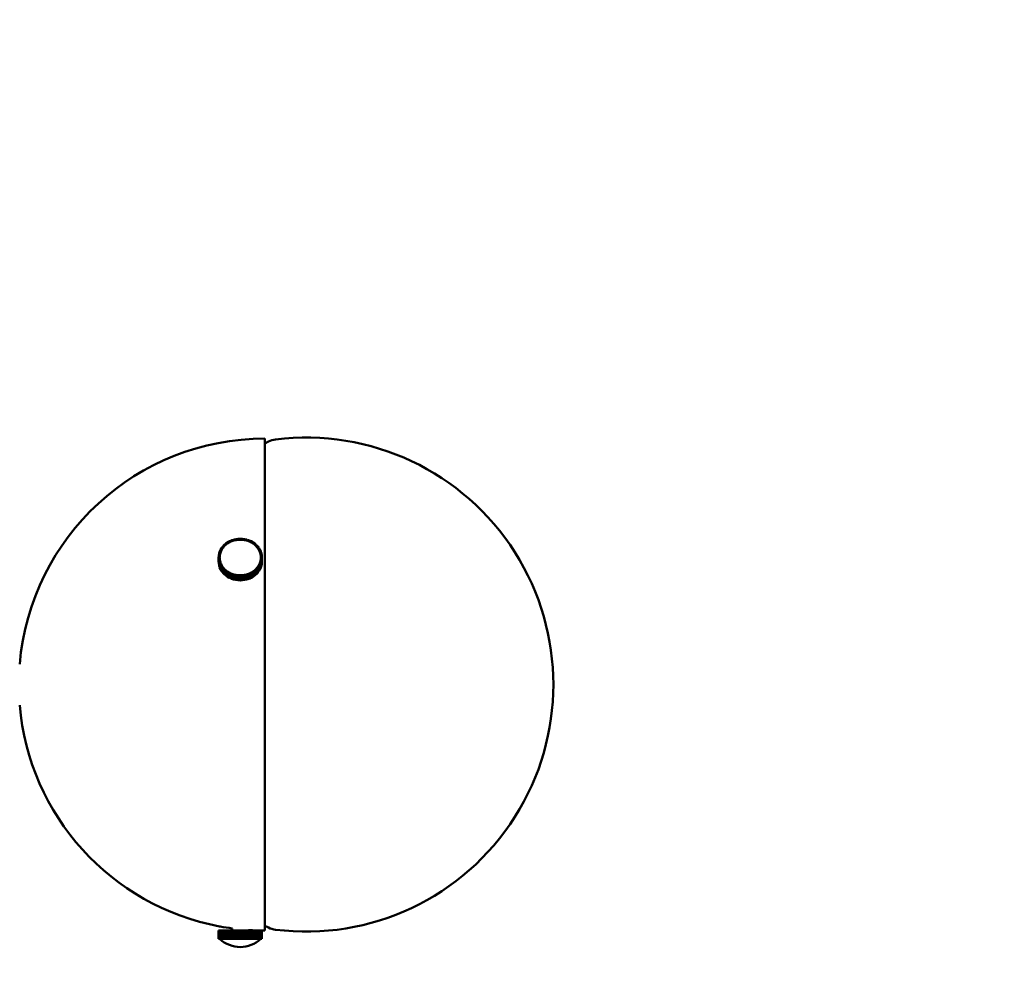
# Model space of a CAD drawing. Header units: millimetres. Extents: x 673 to 4813, y 821 to 3468.
# Tile 24 of 29: x 4207 to 4446, y 1257 to 1492. Entities that reach past the tile are written whole.
import ezdxf

# ---------------------------------------------------------------- set-up
doc = ezdxf.new("R2010")
doc.units = ezdxf.units.MM
doc.header["$LTSCALE"] = 18
doc.layers.add('Widoczne (ISO)', color=7, linetype='Continuous', lineweight=50)
doc.layers.add('Wymiar (ISO)', color=7, linetype='Continuous', lineweight=18)
doc.styles.add('Tekst notatki (ISO)', font='tahoma.ttf')
doc.dimstyles.new('Domyślne (ISO)', dxfattribs={"dimscale": 18, "dimtxt": 3, "dimasz": 3, "dimexe": 3.175, "dimexo": 0, "dimgap": 0.762, "dimtad": 1, "dimdec": 1, "dimlfac": 0.03937, "dimrnd": 1e-08, "dimzin": 0, "dimdsep": 46, "dimtxsty": 'Tekst notatki (ISO)', "dimblk": 'Filled-1', "dimcen": 0.09, "dimdle": 10, "dimse1": 1, "dimse2": 1, "dimclrd": 256, "dimclre": 256, "dimclrt": 256, "dimadec": 0, "dimazin": 0, "dimtfac": 0.666667, "dimtmove": 0, "dimatfit": 3, "dimfxl": 1, "dimtolj": 1, "dimlwd": 15, "dimlwe": 15, "dimarcsym": 0})

# ---------------------------------------------------------------- blocks, each defined once
blk = doc.blocks.new('Filled-1')
at = {"color": 0}
for p, q in [((0, 0), (-1, 0.25)), ((-1, 0.25), (-1, -0.25)), ((-1, 0), (0, 0)), ((-1, -0.25), (0, 0))]:
    blk.add_line(p, q, dxfattribs=at)
at = {"color": 0, "flags": 128}
blk.add_lwpolyline([(-1, -0.25), (0, 0), (-1, 0.25), (-1, -0.25)], dxfattribs=at)
at = {"color": 0}
blk.add_solid([(-1, -0.25), (0, 0), (-1, 0.25), (-1, -0.25)], dxfattribs=at)
blk = doc.blocks.new('*D8')
at = {"layer": 'Defpoints', "color": 0, "transparency": 16777216}
for p in [(4079.47, 2208.23), (4723.11, 2208.23), (4276.84, 1270)]:
    blk.add_point(p, dxfattribs=at)
at = {"layer": 'Wymiar (ISO)', "lineweight": 15, "transparency": 16777216}
blk.add_line((4723.11, 1324), (4723.11, 2154.23), dxfattribs=at)
at = {"layer": 'Wymiar (ISO)', "lineweight": 15, "transparency": 16777216, "xscale": 54, "yscale": 54, "zscale": 54}
for p, rotation in [((4723.11, 2208.23), 90), ((4723.11, 1270), 270)]:
    blk.add_blockref('Filled-1', p, dxfattribs=dict(at, rotation=rotation))
at = {"layer": 'Wymiar (ISO)', "lineweight": 18, "transparency": 16777216, "insert": (4561.8, 1607.85), "char_height": 54, "attachment_point": 1, "rotation": 90, "style": 'Tekst notatki (ISO)'}
blk.add_mtext('\\A1;36.9\\P938 mm', dxfattribs=at)
blk = doc.blocks.new('*D9')
at = {"layer": 'Defpoints', "color": 0, "transparency": 16777216}
for p in [(4079.47, 2358.23), (4723.11, 2358.23), (4276.84, 1270)]:
    blk.add_point(p, dxfattribs=at)
at = {"layer": 'Wymiar (ISO)', "lineweight": 15, "transparency": 16777216}
blk.add_line((4723.11, 1324), (4723.11, 2304.23), dxfattribs=at)
at = {"layer": 'Wymiar (ISO)', "lineweight": 15, "transparency": 16777216, "xscale": 54, "yscale": 54, "zscale": 54}
for p, rotation in [((4723.11, 2358.23), 90), ((4723.11, 1270), 270)]:
    blk.add_blockref('Filled-1', p, dxfattribs=dict(at, rotation=rotation))
at = {"layer": 'Wymiar (ISO)', "lineweight": 18, "transparency": 16777216, "insert": (4561.69, 2174.27), "char_height": 54, "attachment_point": 1, "rotation": 90, "style": 'Tekst notatki (ISO)'}
blk.add_mtext('\\A1;42.8\\P1088 mm', dxfattribs=at)
blk = doc.blocks.new('*D10')
at = {"layer": 'Defpoints', "color": 0, "transparency": 16777216}
for p in [(4079.47, 2656.23), (4723.11, 2656.23), (4276.84, 1270)]:
    blk.add_point(p, dxfattribs=at)
at = {"layer": 'Wymiar (ISO)', "lineweight": 15, "transparency": 16777216}
for p, q in [((4723.11, 2656.23), (4723.11, 3034.97)), ((4723.11, 1324), (4723.11, 2602.23))]:
    blk.add_line(p, q, dxfattribs=at)
at = {"layer": 'Wymiar (ISO)', "lineweight": 15, "transparency": 16777216, "xscale": 54, "yscale": 54, "zscale": 54}
for p, rotation in [((4723.11, 2656.23), 90), ((4723.11, 1270), 270)]:
    blk.add_blockref('Filled-1', p, dxfattribs=dict(at, rotation=rotation))
at = {"layer": 'Wymiar (ISO)', "lineweight": 18, "transparency": 16777216, "insert": (4561.91, 2723.95), "char_height": 54, "attachment_point": 1, "rotation": 90, "style": 'Tekst notatki (ISO)'}
blk.add_mtext('\\A1;54.6\\P1386 mm', dxfattribs=at)
blk = doc.blocks.new('*D11')
at = {"layer": 'Defpoints', "color": 0, "transparency": 16777216}
for p in [(4079.47, 3108.23), (4723.11, 3108.23), (4276.84, 1270)]:
    blk.add_point(p, dxfattribs=at)
at = {"layer": 'Wymiar (ISO)', "lineweight": 15, "transparency": 16777216}
blk.add_line((4723.11, 1324), (4723.11, 3054.23), dxfattribs=at)
at = {"layer": 'Wymiar (ISO)', "lineweight": 15, "transparency": 16777216, "xscale": 54, "yscale": 54, "zscale": 54}
for p, rotation in [((4723.11, 3108.23), 90), ((4723.11, 1270), 270)]:
    blk.add_blockref('Filled-1', p, dxfattribs=dict(at, rotation=rotation))
at = {"layer": 'Wymiar (ISO)', "lineweight": 18, "transparency": 16777216, "insert": (4561.8, 2958.01), "char_height": 54, "attachment_point": 1, "rotation": 90, "style": 'Tekst notatki (ISO)'}
blk.add_mtext('\\A1;72.4\\P1838 mm', dxfattribs=at)
blk = doc.blocks.new('*D14')
at = {"layer": 'Defpoints', "color": 0, "transparency": 16777216}
for p in [(2942.54, 1653.65), (4438.4, 1653.65), (2942.54, 910.98)]:
    blk.add_point(p, dxfattribs=at)
at = {"layer": 'Wymiar (ISO)', "lineweight": 15, "transparency": 16777216}
blk.add_line((4384.4, 910.98), (2996.54, 910.98), dxfattribs=at)
at = {"layer": 'Wymiar (ISO)', "lineweight": 15, "transparency": 16777216, "xscale": 54, "yscale": 54, "zscale": 54, "rotation": 180}
blk.add_blockref('Filled-1', (2942.54, 910.98), dxfattribs=at)
at = {"layer": 'Wymiar (ISO)', "lineweight": 15, "transparency": 16777216, "xscale": 54, "yscale": 54, "zscale": 54}
blk.add_blockref('Filled-1', (4438.4, 910.98), dxfattribs=at)
at = {"layer": 'Wymiar (ISO)', "lineweight": 18, "transparency": 16777216, "insert": (3541.82, 1072.14), "char_height": 54, "attachment_point": 1, "style": 'Tekst notatki (ISO)'}
blk.add_mtext('\\A1;58.9\\P1496 mm', dxfattribs=at)

msp = doc.modelspace()

# ---------------------------------------------------------------- linework, layer by layer
at = {"layer": 'Widoczne (ISO)'}
for p, q in [((4266.84, 1270.25), (4266.84, 1389.75)), ((4266.84, 1388.56), (4267.71, 1389.01)), ((4257.77, 1364.57), (4258.19, 1364.81)), ((4258.33, 1364.63), (4258.19, 1364.81)), ((4258.24, 1364.83), (4258.68, 1365.03)), ((4258.35, 1364.64), (4258.24, 1364.83)), ((4258.24, 1364.75), (4258.24, 1364.83)), ((4258.57, 1364.73), (4258.8, 1364.83)), ((4258.8, 1364.83), (4258.68, 1365.03)), ((4258.73, 1365.04), (4259.2, 1365.2)), ((4258.82, 1364.84), (4258.73, 1365.04)), ((4258.73, 1364.95), (4258.73, 1365.04)), ((4258.8, 1364.83), (4258.8, 1364.83)), ((4258.82, 1364.84), (4259.05, 1364.92)), ((4258.82, 1364.83), (4258.82, 1364.84)), ((4259.05, 1364.92), (4259.29, 1365)), ((4259.29, 1365), (4259.2, 1365.2)), ((4259.24, 1365.21), (4259.73, 1365.32)), ((4259.31, 1365), (4259.24, 1365.21)), ((4259.24, 1365.09), (4259.24, 1365.21)), ((4259.29, 1365), (4259.29, 1364.99)), ((4259.31, 1365), (4259.55, 1365.06)), ((4259.31, 1365), (4259.31, 1365)), ((4259.55, 1365.06), (4259.79, 1365.11)), ((4259.79, 1365.11), (4259.73, 1365.32)), ((4259.78, 1365.33), (4260.27, 1365.4)), ((4259.81, 1365.12), (4259.78, 1365.33)), ((4259.78, 1365.16), (4259.78, 1365.33)), ((4259.79, 1365.11), (4259.79, 1365.11)), ((4259.81, 1365.12), (4260.06, 1365.15)), ((4259.81, 1365.11), (4259.81, 1365.12)), ((4260.06, 1365.15), (4260.31, 1365.18)), ((4260.31, 1365.18), (4260.27, 1365.4)), ((4260.31, 1365.18), (4260.31, 1365.18)), ((4260.32, 1365.4), (4260.82, 1365.43)), ((4260.33, 1365.19), (4260.32, 1365.4)), ((4260.32, 1365.18), (4260.32, 1365.4)), ((4260.33, 1365.19), (4260.58, 1365.2)), ((4260.33, 1365.18), (4260.33, 1365.19)), ((4260.58, 1365.2), (4260.83, 1365.21)), ((4260.83, 1365.21), (4260.82, 1365.43)), ((4260.83, 1365.21), (4260.83, 1365.2)), ((4260.86, 1365.21), (4260.87, 1365.43)), ((4260.86, 1365.21), (4261.11, 1365.2)), ((4260.86, 1365.2), (4260.86, 1365.21)), ((4260.87, 1365.43), (4261.37, 1365.4)), ((4261.11, 1365.2), (4261.36, 1365.19)), ((4261.36, 1365.19), (4261.37, 1365.4)), ((4261.36, 1365.19), (4261.36, 1365.18)), ((4261.37, 1365.4), (4261.37, 1365.18)), ((4261.38, 1365.18), (4261.42, 1365.4)), ((4261.38, 1365.18), (4261.63, 1365.15)), ((4261.38, 1365.18), (4261.38, 1365.18)), ((4261.42, 1365.4), (4261.91, 1365.33)), ((4261.63, 1365.15), (4261.87, 1365.12)), ((4261.87, 1365.12), (4261.91, 1365.33)), ((4261.87, 1365.12), (4261.87, 1365.11)), ((4261.9, 1365.11), (4261.96, 1365.32)), ((4261.9, 1365.11), (4262.14, 1365.05)), ((4261.9, 1365.11), (4261.9, 1365.11)), ((4261.91, 1365.33), (4261.91, 1365.16)), ((4261.96, 1365.32), (4262.44, 1365.21)), ((4262.14, 1365.05), (4262.38, 1365)), ((4262.38, 1365), (4262.44, 1365.21)), ((4262.38, 1365), (4262.38, 1364.99)), ((4262.4, 1364.99), (4262.49, 1365.19)), ((4262.4, 1364.99), (4262.64, 1364.91)), ((4262.4, 1364.99), (4262.4, 1364.99)), ((4262.44, 1365.21), (4262.44, 1365.09)), ((4262.49, 1365.19), (4262.96, 1365.04)), ((4262.64, 1364.91), (4262.87, 1364.84)), ((4262.87, 1364.84), (4262.96, 1365.04)), ((4262.87, 1364.84), (4262.87, 1364.83)), ((4262.89, 1364.83), (4263, 1365.02)), ((4262.89, 1364.83), (4263.11, 1364.73)), ((4262.89, 1364.82), (4262.89, 1364.83)), ((4262.96, 1365.04), (4262.96, 1364.94)), ((4263, 1365.02), (4263.45, 1364.82)), ((4263.34, 1364.63), (4263.45, 1364.82)), ((4263.36, 1364.62), (4263.49, 1364.8)), ((4263.45, 1364.82), (4263.45, 1364.74)), ((4263.49, 1364.8), (4263.91, 1364.57)), ((4255.85, 1362.31), (4256.03, 1362.71)), ((4256.26, 1362.63), (4256.03, 1362.71)), ((4256.05, 1362.75), (4256.28, 1363.14)), ((4256.27, 1362.65), (4256.05, 1362.75)), ((4256.05, 1362.7), (4256.05, 1362.75)), ((4256.08, 1362.23), (4256.17, 1362.43)), ((4256.17, 1362.43), (4256.26, 1362.63)), ((4256.26, 1362.63), (4256.26, 1362.62)), ((4256.27, 1362.65), (4256.39, 1362.84)), ((4256.27, 1362.64), (4256.27, 1362.65)), ((4256.5, 1363.04), (4256.28, 1363.14)), ((4256.3, 1363.17), (4256.57, 1363.54)), ((4256.51, 1363.05), (4256.3, 1363.17)), ((4256.3, 1363.12), (4256.3, 1363.17)), ((4256.39, 1362.84), (4256.5, 1363.04)), ((4256.5, 1363.04), (4256.5, 1363.03)), ((4256.51, 1363.05), (4256.65, 1363.24)), ((4256.51, 1363.04), (4256.51, 1363.05)), ((4256.78, 1363.42), (4256.57, 1363.54)), ((4256.6, 1363.57), (4256.92, 1363.91)), ((4256.8, 1363.43), (4256.6, 1363.57)), ((4256.6, 1363.52), (4256.6, 1363.57)), ((4256.65, 1363.24), (4256.78, 1363.42)), ((4256.78, 1363.42), (4256.78, 1363.41)), ((4256.8, 1363.43), (4256.96, 1363.6)), ((4256.8, 1363.43), (4256.8, 1363.43)), ((4257.11, 1363.77), (4256.92, 1363.91)), ((4256.95, 1363.94), (4257.31, 1364.25)), ((4257.13, 1363.79), (4256.95, 1363.94)), ((4256.95, 1363.88), (4256.95, 1363.94)), ((4256.96, 1363.6), (4257.11, 1363.77)), ((4257.11, 1363.77), (4257.11, 1363.76)), ((4257.13, 1363.79), (4257.31, 1363.94)), ((4257.13, 1363.78), (4257.13, 1363.79)), ((4257.48, 1364.09), (4257.31, 1364.25)), ((4257.31, 1363.94), (4257.48, 1364.09)), ((4257.34, 1364.27), (4257.73, 1364.55)), ((4257.5, 1364.11), (4257.34, 1364.27)), ((4257.34, 1364.21), (4257.34, 1364.27)), ((4257.48, 1364.09), (4257.48, 1364.08)), ((4257.5, 1364.11), (4257.7, 1364.24)), ((4257.5, 1364.1), (4257.5, 1364.11)), ((4257.7, 1364.24), (4257.89, 1364.38)), ((4257.89, 1364.38), (4257.73, 1364.55)), ((4257.91, 1364.39), (4257.77, 1364.57)), ((4257.77, 1364.5), (4257.77, 1364.57)), ((4257.89, 1364.38), (4257.89, 1364.37)), ((4257.91, 1364.39), (4258.12, 1364.51)), ((4257.91, 1364.38), (4257.91, 1364.39)), ((4258.12, 1364.51), (4258.33, 1364.63)), ((4258.33, 1364.63), (4258.33, 1364.62)), ((4258.35, 1364.64), (4258.57, 1364.73)), ((4258.35, 1364.63), (4258.35, 1364.64)), ((4263.11, 1364.73), (4263.34, 1364.63)), ((4263.34, 1364.63), (4263.34, 1364.62)), ((4263.36, 1364.62), (4263.57, 1364.5)), ((4263.36, 1364.61), (4263.36, 1364.62)), ((4263.57, 1364.5), (4263.78, 1364.38)), ((4263.78, 1364.38), (4263.91, 1364.57)), ((4263.78, 1364.38), (4263.78, 1364.38)), ((4263.79, 1364.37), (4263.95, 1364.54)), ((4263.79, 1364.37), (4263.99, 1364.24)), ((4263.79, 1364.37), (4263.79, 1364.37)), ((4263.91, 1364.57), (4263.91, 1364.5)), ((4263.95, 1364.54), (4264.34, 1364.27)), ((4263.99, 1364.24), (4264.18, 1364.1)), ((4264.18, 1364.1), (4264.34, 1364.27)), ((4264.18, 1364.1), (4264.18, 1364.09)), ((4264.2, 1364.08), (4264.38, 1364.24)), ((4264.2, 1364.08), (4264.38, 1363.93)), ((4264.2, 1364.08), (4264.2, 1364.08)), ((4264.34, 1364.27), (4264.34, 1364.21)), ((4264.38, 1364.24), (4264.73, 1363.93)), ((4264.38, 1363.93), (4264.55, 1363.78)), ((4264.55, 1363.78), (4264.73, 1363.93)), ((4264.55, 1363.78), (4264.55, 1363.77)), ((4264.57, 1363.76), (4264.76, 1363.9)), ((4264.57, 1363.76), (4264.73, 1363.59)), ((4264.57, 1363.75), (4264.57, 1363.76)), ((4264.73, 1363.93), (4264.73, 1363.88)), ((4264.73, 1363.59), (4264.88, 1363.43)), ((4264.76, 1363.9), (4265.08, 1363.56)), ((4264.88, 1363.43), (4265.08, 1363.56)), ((4264.88, 1363.43), (4264.88, 1363.42)), ((4264.9, 1363.41), (4265.11, 1363.53)), ((4264.9, 1363.41), (4265.03, 1363.23)), ((4264.9, 1363.4), (4264.9, 1363.41)), ((4265.03, 1363.23), (4265.17, 1363.05)), ((4265.08, 1363.56), (4265.08, 1363.51)), ((4265.11, 1363.53), (4265.38, 1363.16)), ((4265.17, 1363.05), (4265.38, 1363.16)), ((4265.17, 1363.05), (4265.17, 1363.03)), ((4265.18, 1363.03), (4265.41, 1363.13)), ((4265.18, 1363.03), (4265.3, 1362.83)), ((4265.18, 1363.02), (4265.18, 1363.03)), ((4265.3, 1362.83), (4265.41, 1362.64)), ((4265.38, 1363.16), (4265.38, 1363.11)), ((4265.41, 1363.13), (4265.63, 1362.74)), ((4265.41, 1362.64), (4265.63, 1362.74)), ((4265.41, 1362.64), (4265.41, 1362.63)), ((4265.42, 1362.62), (4265.65, 1362.7)), ((4265.42, 1362.62), (4265.51, 1362.42)), ((4265.42, 1362.61), (4265.42, 1362.62)), ((4265.51, 1362.42), (4265.6, 1362.22)), ((4265.63, 1362.74), (4265.63, 1362.69)), ((4265.65, 1362.7), (4265.83, 1362.3)), ((4255.58, 1360.9), (4255.61, 1361.33)), ((4255.83, 1360.89), (4255.58, 1360.9)), ((4255.58, 1360.86), (4255.58, 1360.9)), ((4255.83, 1360.87), (4255.58, 1360.86)), ((4255.58, 1360.86), (4255.58, 1359.86)), ((4255.61, 1360.42), (4255.58, 1360.86)), ((4255.61, 1361.38), (4255.69, 1361.8)), ((4255.86, 1361.34), (4255.61, 1361.38)), ((4255.61, 1361.33), (4255.61, 1361.38)), ((4255.86, 1361.32), (4255.61, 1361.33)), ((4255.86, 1360.44), (4255.61, 1360.42)), ((4255.61, 1359.42), (4255.61, 1360.42)), ((4255.86, 1360.42), (4255.61, 1360.38)), ((4255.61, 1360.38), (4255.61, 1359.38)), ((4255.69, 1359.95), (4255.61, 1360.38)), ((4255.94, 1361.77), (4255.69, 1361.8)), ((4255.94, 1359.99), (4255.69, 1359.95)), ((4255.7, 1361.85), (4255.83, 1362.26)), ((4255.94, 1361.79), (4255.7, 1361.85)), ((4255.7, 1361.8), (4255.7, 1361.85)), ((4256.07, 1362.21), (4255.83, 1362.26)), ((4255.83, 1360.89), (4255.84, 1361.11)), ((4255.83, 1360.87), (4255.83, 1360.89)), ((4255.84, 1360.65), (4255.83, 1360.87)), ((4255.84, 1361.11), (4255.86, 1361.32)), ((4255.84, 1360.87), (4255.84, 1360.76)), ((4255.86, 1360.44), (4255.84, 1360.65)), ((4256.08, 1362.23), (4255.85, 1362.31)), ((4255.85, 1362.26), (4255.85, 1362.31)), ((4255.86, 1361.34), (4255.9, 1361.56)), ((4255.86, 1361.29), (4255.86, 1361.34)), ((4255.86, 1361.32), (4255.86, 1361.27)), ((4255.86, 1360.41), (4255.86, 1360.44)), ((4255.9, 1360.2), (4255.86, 1360.42)), ((4255.9, 1361.56), (4255.94, 1361.77)), ((4255.94, 1359.99), (4255.9, 1360.2)), ((4255.94, 1361.79), (4256.01, 1362)), ((4255.94, 1361.76), (4255.94, 1361.79)), ((4255.94, 1361.77), (4255.94, 1361.74)), ((4255.94, 1359.97), (4255.94, 1359.99)), ((4256.01, 1362), (4256.07, 1362.21)), ((4256.07, 1362.21), (4256.07, 1362.19)), ((4256.08, 1362.21), (4256.08, 1362.23)), ((4265.6, 1362.22), (4265.83, 1362.3)), ((4265.6, 1362.2), (4265.85, 1362.25)), ((4265.6, 1362.22), (4265.6, 1362.2)), ((4265.6, 1362.2), (4265.67, 1361.99)), ((4265.6, 1362.18), (4265.6, 1362.2)), ((4265.67, 1361.99), (4265.73, 1361.78)), ((4265.73, 1361.78), (4265.97, 1361.84)), ((4265.73, 1361.78), (4265.73, 1361.75)), ((4265.74, 1361.76), (4265.99, 1361.79)), ((4265.74, 1361.76), (4265.78, 1361.55)), ((4265.74, 1361.73), (4265.74, 1361.76)), ((4265.78, 1360.19), (4265.74, 1359.98)), ((4265.74, 1359.98), (4265.74, 1359.96)), ((4265.74, 1359.98), (4265.98, 1359.94)), ((4265.78, 1361.55), (4265.82, 1361.33)), ((4265.81, 1360.4), (4265.78, 1360.19)), ((4265.81, 1360.4), (4266.06, 1360.37)), ((4265.82, 1361.33), (4266.06, 1361.37)), ((4265.82, 1361.33), (4265.82, 1361.28)), ((4265.82, 1361.31), (4266.07, 1361.32)), ((4265.82, 1361.31), (4265.83, 1361.09)), ((4265.82, 1361.25), (4265.82, 1361.31)), ((4265.83, 1360.64), (4265.82, 1360.43)), ((4265.82, 1360.43), (4265.82, 1360.4)), ((4265.82, 1360.43), (4266.07, 1360.41)), ((4265.83, 1362.3), (4265.83, 1362.25)), ((4265.83, 1361.09), (4265.84, 1360.88)), ((4265.84, 1360.86), (4265.83, 1360.64)), ((4265.84, 1360.88), (4266.09, 1360.89)), ((4265.84, 1360.88), (4265.84, 1360.86)), ((4265.84, 1360.87), (4265.84, 1360.76)), ((4265.84, 1360.86), (4266.09, 1360.85)), ((4265.85, 1362.25), (4265.97, 1361.84)), ((4265.97, 1361.84), (4265.97, 1361.79)), ((4266.06, 1360.37), (4265.98, 1359.94)), ((4265.99, 1361.79), (4266.06, 1361.37)), ((4266.06, 1361.37), (4266.06, 1361.32)), ((4266.06, 1359.37), (4266.06, 1360.37)), ((4266.07, 1361.32), (4266.09, 1360.89)), ((4266.09, 1360.85), (4266.07, 1360.41)), ((4266.07, 1360.41), (4266.07, 1359.41)), ((4266.09, 1360.89), (4266.09, 1359.89)), ((4266.09, 1359.85), (4266.09, 1360.85)), ((4255.58, 1359.86), (4255.61, 1359.42)), ((4255.61, 1359.42), (4255.61, 1359.42)), ((4255.61, 1359.38), (4255.69, 1358.95)), ((4255.69, 1358.95), (4255.69, 1359.95)), ((4255.7, 1358.96), (4255.69, 1358.95)), ((4255.94, 1359.97), (4255.7, 1359.91)), ((4255.7, 1359.91), (4255.7, 1358.91)), ((4255.83, 1359.49), (4255.7, 1359.91)), ((4255.7, 1358.91), (4255.83, 1358.49)), ((4256.07, 1359.55), (4255.83, 1359.49)), ((4255.83, 1358.49), (4255.83, 1359.49)), ((4255.84, 1358.5), (4255.83, 1358.49)), ((4256.08, 1359.53), (4255.84, 1359.45)), ((4255.84, 1359.45), (4255.84, 1358.45)), ((4256.02, 1359.05), (4255.84, 1359.45)), ((4255.84, 1358.45), (4256.02, 1358.05)), ((4256.01, 1359.76), (4255.94, 1359.97)), ((4256.07, 1359.55), (4256.01, 1359.76)), ((4256.26, 1359.12), (4256.02, 1359.05)), ((4256.02, 1358.05), (4256.02, 1359.05)), ((4256.04, 1358.05), (4256.02, 1358.05)), ((4256.27, 1359.11), (4256.04, 1359.01)), ((4256.04, 1359.01), (4256.04, 1358.01)), ((4256.27, 1358.62), (4256.04, 1359.01)), ((4256.04, 1358.01), (4256.27, 1357.62)), ((4256.07, 1359.53), (4256.07, 1359.55)), ((4256.17, 1359.33), (4256.08, 1359.53)), ((4256.26, 1359.12), (4256.17, 1359.33)), ((4256.26, 1359.1), (4256.26, 1359.12)), ((4256.38, 1358.91), (4256.27, 1359.11)), ((4256.49, 1358.72), (4256.27, 1358.62)), ((4256.27, 1357.62), (4256.27, 1358.62)), ((4256.3, 1357.63), (4256.27, 1357.62)), ((4256.51, 1358.7), (4256.3, 1358.58)), ((4256.3, 1358.58), (4256.3, 1357.58)), ((4256.57, 1358.22), (4256.3, 1358.58)), ((4256.3, 1357.58), (4256.57, 1357.22)), ((4256.49, 1358.72), (4256.38, 1358.91)), ((4256.49, 1358.69), (4256.49, 1358.72)), ((4256.64, 1358.52), (4256.51, 1358.7)), ((4256.78, 1358.34), (4256.57, 1358.22)), ((4256.57, 1357.22), (4256.57, 1358.22)), ((4256.79, 1358.32), (4256.6, 1358.18)), ((4256.6, 1358.18), (4256.6, 1357.18)), ((4256.91, 1357.85), (4256.6, 1358.18)), ((4256.78, 1358.34), (4256.64, 1358.52)), ((4256.78, 1358.31), (4256.78, 1358.34)), ((4256.95, 1358.15), (4256.79, 1358.32)), ((4257.11, 1357.98), (4256.91, 1357.85)), ((4256.91, 1356.85), (4256.91, 1357.85)), ((4257.12, 1357.97), (4256.94, 1357.82)), ((4256.94, 1357.82), (4256.94, 1356.82)), ((4257.3, 1357.51), (4256.94, 1357.82)), ((4257.11, 1357.98), (4256.95, 1358.15)), ((4257.11, 1357.95), (4257.11, 1357.98)), ((4257.3, 1357.82), (4257.12, 1357.97)), ((4257.47, 1357.66), (4257.3, 1357.82)), ((4257.47, 1357.66), (4257.3, 1357.51)), ((4257.49, 1357.65), (4257.33, 1357.48)), ((4257.47, 1357.63), (4257.47, 1357.66)), ((4257.69, 1357.51), (4257.49, 1357.65)), ((4264.17, 1357.64), (4263.98, 1357.51)), ((4264.17, 1357.64), (4264.33, 1357.47)), ((4264.37, 1357.81), (4264.19, 1357.65)), ((4264.19, 1357.65), (4264.19, 1357.62)), ((4264.19, 1357.65), (4264.37, 1357.5)), ((4264.55, 1357.96), (4264.37, 1357.81)), ((4264.72, 1357.81), (4264.37, 1357.5)), ((4264.55, 1357.96), (4264.72, 1357.81)), ((4264.72, 1358.14), (4264.56, 1357.98)), ((4264.56, 1357.98), (4264.56, 1357.95)), ((4264.56, 1357.98), (4264.76, 1357.84)), ((4264.88, 1358.31), (4264.72, 1358.14)), ((4264.72, 1356.81), (4264.72, 1357.81)), ((4265.07, 1358.18), (4264.76, 1357.84)), ((4264.76, 1357.84), (4264.76, 1356.84)), ((4264.88, 1358.31), (4265.07, 1358.18)), ((4265.03, 1358.51), (4264.89, 1358.33)), ((4264.89, 1358.33), (4264.89, 1358.3)), ((4264.89, 1358.33), (4265.1, 1358.21)), ((4265.16, 1358.69), (4265.03, 1358.51)), ((4265.07, 1357.18), (4265.07, 1358.18)), ((4265.37, 1358.57), (4265.1, 1358.21)), ((4265.1, 1358.21), (4265.1, 1357.21)), ((4265.16, 1358.69), (4265.37, 1358.57)), ((4265.29, 1358.9), (4265.18, 1358.71)), ((4265.18, 1358.71), (4265.18, 1358.69)), ((4265.18, 1358.71), (4265.4, 1358.61)), ((4265.4, 1359.1), (4265.29, 1358.9)), ((4265.37, 1357.57), (4265.37, 1358.57)), ((4265.37, 1357.62), (4265.4, 1357.61)), ((4265.4, 1359.1), (4265.63, 1359)), ((4265.63, 1359), (4265.4, 1358.61)), ((4265.4, 1358.61), (4265.4, 1357.61)), ((4265.4, 1357.61), (4265.63, 1358)), ((4265.5, 1359.32), (4265.41, 1359.11)), ((4265.41, 1359.11), (4265.41, 1359.09)), ((4265.41, 1359.11), (4265.65, 1359.04)), ((4265.59, 1359.52), (4265.5, 1359.32)), ((4265.59, 1359.52), (4265.83, 1359.44)), ((4265.67, 1359.75), (4265.6, 1359.54)), ((4265.6, 1359.54), (4265.6, 1359.52)), ((4265.6, 1359.54), (4265.84, 1359.48)), ((4265.63, 1358), (4265.63, 1359)), ((4265.63, 1358.04), (4265.65, 1358.04)), ((4265.83, 1359.44), (4265.65, 1359.04)), ((4265.65, 1359.04), (4265.65, 1358.04)), ((4265.65, 1358.04), (4265.83, 1358.44)), ((4265.73, 1359.96), (4265.67, 1359.75)), ((4265.73, 1359.96), (4265.97, 1359.9)), ((4265.83, 1358.44), (4265.83, 1359.44)), ((4265.83, 1358.49), (4265.84, 1358.48)), ((4265.97, 1359.9), (4265.84, 1359.48)), ((4265.84, 1359.48), (4265.84, 1358.48)), ((4265.84, 1358.48), (4265.97, 1358.9)), ((4265.97, 1358.9), (4265.97, 1359.9)), ((4265.97, 1358.94), (4265.98, 1358.94)), ((4265.98, 1359.94), (4265.98, 1358.94)), ((4265.98, 1358.94), (4266.06, 1359.37)), ((4266.06, 1359.41), (4266.07, 1359.41)), ((4266.07, 1359.41), (4266.09, 1359.85)), ((4266.09, 1359.89), (4266.09, 1359.89)), ((4256.6, 1357.24), (4256.57, 1357.22)), ((4256.6, 1357.18), (4256.91, 1356.85)), ((4256.94, 1356.87), (4256.91, 1356.85)), ((4256.94, 1356.82), (4257.3, 1356.51)), ((4257.3, 1356.51), (4257.3, 1357.51)), ((4257.33, 1356.54), (4257.3, 1356.51)), ((4257.33, 1357.48), (4257.33, 1356.48)), ((4257.72, 1357.21), (4257.33, 1357.48)), ((4257.33, 1356.48), (4257.72, 1356.21)), ((4257.88, 1357.38), (4257.69, 1357.51)), ((4257.88, 1357.38), (4257.72, 1357.21)), ((4257.72, 1356.21), (4257.72, 1357.21)), ((4257.76, 1356.25), (4257.72, 1356.21)), ((4257.9, 1357.36), (4257.76, 1357.18)), ((4257.76, 1357.18), (4257.76, 1356.18)), ((4258.18, 1356.95), (4257.76, 1357.18)), ((4257.76, 1356.18), (4258.18, 1355.95)), ((4257.88, 1357.34), (4257.88, 1357.38)), ((4258.11, 1357.24), (4257.9, 1357.36)), ((4258.32, 1357.13), (4258.11, 1357.24)), ((4258.32, 1357.13), (4258.18, 1356.95)), ((4258.18, 1355.95), (4258.18, 1356.95)), ((4258.23, 1356), (4258.18, 1355.95)), ((4258.34, 1357.12), (4258.23, 1356.92)), ((4258.23, 1356.92), (4258.23, 1355.92)), ((4258.67, 1356.73), (4258.23, 1356.92)), ((4258.23, 1355.92), (4258.67, 1355.73)), ((4258.32, 1357.08), (4258.32, 1357.13)), ((4258.56, 1357.02), (4258.34, 1357.12)), ((4258.79, 1356.92), (4258.56, 1357.02)), ((4258.79, 1356.92), (4258.67, 1356.73)), ((4258.67, 1355.73), (4258.67, 1356.73)), ((4258.72, 1355.8), (4258.67, 1355.73)), ((4258.81, 1356.91), (4258.72, 1356.71)), ((4258.72, 1356.71), (4258.72, 1355.71)), ((4259.18, 1356.55), (4258.72, 1356.71)), ((4258.72, 1355.71), (4259.18, 1355.55)), ((4258.79, 1356.86), (4258.79, 1356.92)), ((4259.04, 1356.83), (4258.81, 1356.91)), ((4259.27, 1356.75), (4259.04, 1356.83)), ((4259.27, 1356.75), (4259.18, 1356.55)), ((4259.18, 1355.55), (4259.18, 1356.55)), ((4259.23, 1355.66), (4259.18, 1355.55)), ((4259.3, 1356.75), (4259.23, 1356.54)), ((4259.23, 1356.54), (4259.23, 1355.54)), ((4259.71, 1356.43), (4259.23, 1356.54)), ((4259.23, 1355.54), (4259.71, 1355.43)), ((4259.27, 1356.67), (4259.27, 1356.75)), ((4259.54, 1356.69), (4259.3, 1356.75)), ((4259.78, 1356.64), (4259.54, 1356.69)), ((4259.78, 1356.64), (4259.71, 1356.43)), ((4259.71, 1355.43), (4259.71, 1356.43)), ((4259.76, 1355.58), (4259.71, 1355.43)), ((4259.8, 1356.63), (4259.76, 1356.42)), ((4259.76, 1356.42), (4259.76, 1355.42)), ((4260.26, 1356.35), (4259.76, 1356.42)), ((4259.76, 1355.42), (4260.26, 1355.35)), ((4259.78, 1356.5), (4259.78, 1356.64)), ((4260.05, 1356.6), (4259.8, 1356.63)), ((4260.3, 1356.56), (4260.05, 1356.6)), ((4260.3, 1356.56), (4260.26, 1356.35)), ((4260.26, 1355.35), (4260.26, 1356.35)), ((4260.3, 1355.56), (4260.26, 1355.35)), ((4260.3, 1355.56), (4260.3, 1356.56)), ((4260.32, 1356.56), (4260.31, 1356.34)), ((4260.31, 1356.34), (4260.31, 1355.34)), ((4260.81, 1356.32), (4260.31, 1356.34)), ((4260.31, 1355.34), (4260.81, 1355.32)), ((4260.57, 1356.55), (4260.32, 1356.56)), ((4260.82, 1356.54), (4260.57, 1356.55)), ((4260.82, 1356.54), (4260.81, 1356.32)), ((4260.81, 1355.32), (4260.81, 1356.32)), ((4260.82, 1355.54), (4260.81, 1355.32)), ((4260.82, 1355.54), (4260.82, 1356.54)), ((4261.09, 1356.55), (4260.84, 1356.54)), ((4260.84, 1356.54), (4260.84, 1355.54)), ((4260.84, 1356.54), (4260.86, 1356.32)), ((4260.84, 1355.54), (4260.86, 1355.32)), ((4261.36, 1356.34), (4260.86, 1356.32)), ((4260.86, 1356.32), (4260.86, 1355.32)), ((4260.86, 1355.32), (4261.36, 1355.34)), ((4261.34, 1356.56), (4261.09, 1356.55)), ((4261.34, 1356.56), (4261.36, 1356.34)), ((4261.36, 1355.34), (4261.36, 1356.34)), ((4261.61, 1356.6), (4261.37, 1356.56)), ((4261.37, 1356.56), (4261.37, 1355.56)), ((4261.37, 1356.56), (4261.41, 1356.35)), ((4261.37, 1355.56), (4261.41, 1355.35)), ((4261.9, 1356.42), (4261.41, 1356.35)), ((4261.41, 1356.35), (4261.41, 1355.35)), ((4261.41, 1355.35), (4261.9, 1355.42)), ((4261.86, 1356.63), (4261.61, 1356.6)), ((4261.86, 1356.63), (4261.9, 1356.42)), ((4262.13, 1356.69), (4261.88, 1356.63)), ((4261.88, 1356.63), (4261.88, 1356.5)), ((4261.88, 1356.63), (4261.95, 1356.42)), ((4261.9, 1355.42), (4261.9, 1356.42)), ((4261.9, 1355.58), (4261.95, 1355.42)), ((4262.43, 1356.54), (4261.95, 1356.42)), ((4261.95, 1356.42), (4261.95, 1355.42)), ((4261.95, 1355.42), (4262.43, 1355.54)), ((4262.37, 1356.75), (4262.13, 1356.69)), ((4262.37, 1356.75), (4262.43, 1356.54)), ((4262.62, 1356.83), (4262.39, 1356.75)), ((4262.39, 1356.75), (4262.39, 1356.67)), ((4262.39, 1356.75), (4262.48, 1356.55)), ((4262.43, 1355.54), (4262.43, 1356.54)), ((4262.43, 1355.66), (4262.48, 1355.55)), ((4262.95, 1356.7), (4262.48, 1356.55)), ((4262.48, 1356.55), (4262.48, 1355.55)), ((4262.48, 1355.55), (4262.95, 1355.7)), ((4262.86, 1356.91), (4262.62, 1356.83)), ((4262.86, 1356.91), (4262.95, 1356.7)), ((4263.1, 1357.01), (4262.88, 1356.91)), ((4262.88, 1356.91), (4262.88, 1356.86)), ((4262.88, 1356.91), (4262.99, 1356.72)), ((4262.95, 1355.7), (4262.95, 1356.7)), ((4262.95, 1355.8), (4262.99, 1355.72)), ((4263.44, 1356.92), (4262.99, 1356.72)), ((4262.99, 1356.72), (4262.99, 1355.72)), ((4262.99, 1355.72), (4263.44, 1355.92)), ((4263.33, 1357.11), (4263.1, 1357.01)), ((4263.33, 1357.11), (4263.44, 1356.92)), ((4263.56, 1357.24), (4263.35, 1357.12)), ((4263.35, 1357.12), (4263.35, 1357.08)), ((4263.35, 1357.12), (4263.48, 1356.94)), ((4263.44, 1355.92), (4263.44, 1356.92)), ((4263.44, 1356), (4263.48, 1355.94)), ((4263.9, 1357.18), (4263.48, 1356.94)), ((4263.48, 1356.94), (4263.48, 1355.94)), ((4263.48, 1355.94), (4263.9, 1356.18)), ((4263.77, 1357.36), (4263.56, 1357.24)), ((4263.77, 1357.36), (4263.9, 1357.18)), ((4263.98, 1357.51), (4263.79, 1357.37)), ((4263.79, 1357.37), (4263.79, 1357.33)), ((4263.79, 1357.37), (4263.94, 1357.2)), ((4263.9, 1356.18), (4263.9, 1357.18)), ((4263.9, 1356.24), (4263.94, 1356.2)), ((4264.33, 1357.47), (4263.94, 1357.2)), ((4263.94, 1357.2), (4263.94, 1356.2)), ((4263.94, 1356.2), (4264.33, 1356.47)), ((4264.33, 1356.47), (4264.33, 1357.47)), ((4264.33, 1356.53), (4264.37, 1356.5)), ((4264.37, 1357.5), (4264.37, 1356.5)), ((4264.37, 1356.5), (4264.72, 1356.81)), ((4264.72, 1356.86), (4264.76, 1356.84)), ((4264.76, 1356.84), (4265.07, 1357.18)), ((4265.07, 1357.23), (4265.1, 1357.21)), ((4265.1, 1357.21), (4265.37, 1357.57)), ((4255.58, 1270.25), (4255.58, 1268.25)), ((4255.59, 1270.25), (4255.58, 1270.25)), ((4255.6, 1270.25), (4255.59, 1270.25)), ((4255.59, 1268.25), (4255.59, 1270.25)), ((4255.6, 1270.25), (4255.6, 1268.25)), ((4255.66, 1270.25), (4255.6, 1270.25)), ((4255.67, 1270.25), (4255.66, 1270.25)), ((4255.66, 1268.25), (4255.66, 1270.25)), ((4255.67, 1270.25), (4255.67, 1268.25)), ((4255.78, 1270.25), (4255.67, 1270.25)), ((4255.8, 1270.25), (4255.78, 1270.25)), ((4255.78, 1268.25), (4255.78, 1270.25)), ((4255.8, 1270.25), (4255.8, 1268.25)), ((4255.96, 1270.25), (4255.8, 1270.25)), ((4255.84, 1271.27), (4255.84, 1271.25)), ((4255.84, 1271.25), (4256.05, 1271.25)), ((4255.98, 1270.25), (4255.96, 1270.25)), ((4255.96, 1268.25), (4255.96, 1270.25)), ((4255.98, 1270.25), (4255.98, 1268.25)), ((4256.2, 1270.25), (4255.98, 1270.25)), ((4256.22, 1270.25), (4256.2, 1270.25)), ((4256.2, 1268.25), (4256.2, 1270.25)), ((4256.22, 1270.25), (4256.22, 1268.25)), ((4256.48, 1270.25), (4256.22, 1270.25)), ((4256.51, 1270.25), (4256.48, 1270.25)), ((4256.48, 1268.25), (4256.48, 1270.25)), ((4256.51, 1270.25), (4256.51, 1268.25)), ((4256.81, 1270.25), (4256.51, 1270.25)), ((4256.84, 1270.25), (4256.81, 1270.25)), ((4256.81, 1268.25), (4256.81, 1270.25)), ((4256.84, 1270.25), (4256.84, 1268.25)), ((4257.18, 1270.25), (4256.84, 1270.25)), ((4257.22, 1270.25), (4257.18, 1270.25)), ((4257.18, 1268.25), (4257.18, 1270.25)), ((4257.22, 1270.25), (4257.22, 1268.25)), ((4257.6, 1270.25), (4257.22, 1270.25)), ((4257.64, 1270.25), (4257.6, 1270.25)), ((4257.6, 1268.25), (4257.6, 1270.25)), ((4257.64, 1270.25), (4257.64, 1268.25)), ((4258.05, 1270.25), (4257.64, 1270.25)), ((4258.09, 1270.25), (4258.05, 1270.25)), ((4258.05, 1268.25), (4258.05, 1270.25)), ((4258.09, 1270.25), (4258.09, 1268.25)), ((4258.53, 1270.25), (4258.09, 1270.25)), ((4258.58, 1270.25), (4258.53, 1270.25)), ((4258.53, 1268.25), (4258.53, 1270.25)), ((4258.58, 1270.25), (4258.58, 1268.25)), ((4259.04, 1270.25), (4258.58, 1270.25)), ((4258.84, 1270.25), (4258.84, 1270.79)), ((4259.08, 1270.25), (4259.04, 1270.25)), ((4259.04, 1268.25), (4259.04, 1270.25)), ((4259.08, 1270.25), (4259.08, 1268.25)), ((4259.56, 1270.25), (4259.08, 1270.25)), ((4259.61, 1270.25), (4259.56, 1270.25)), ((4259.56, 1268.25), (4259.56, 1270.25)), ((4259.61, 1270.25), (4259.61, 1268.25)), ((4260.1, 1270.25), (4259.61, 1270.25)), ((4260.15, 1270.25), (4260.1, 1270.25)), ((4260.1, 1268.25), (4260.1, 1270.25)), ((4260.15, 1270.25), (4260.15, 1268.25)), ((4260.65, 1270.25), (4260.15, 1270.25)), ((4260.15, 1268.25), (4260.15, 1270.25)), ((4260.15, 1270.25), (4260.15, 1270.25)), ((4260.67, 1270.25), (4260.65, 1270.25)), ((4260.65, 1268.25), (4260.65, 1270.25)), ((4260.67, 1268.25), (4260.67, 1270.25)), ((4260.7, 1270.25), (4260.67, 1270.25)), ((4260.7, 1270.25), (4260.7, 1268.25)), ((4260.7, 1270.25), (4260.7, 1268.25)), ((4260.7, 1270.25), (4260.7, 1270.25)), ((4261.2, 1270.25), (4260.7, 1270.25)), ((4261.2, 1268.25), (4261.2, 1270.25)), ((4261.22, 1270.25), (4261.2, 1270.25)), ((4261.22, 1270.25), (4261.22, 1268.25)), ((4261.22, 1270.25), (4261.25, 1270.25)), ((4261.25, 1270.25), (4261.25, 1268.25)), ((4261.75, 1270.25), (4261.25, 1270.25)), ((4261.75, 1270.25), (4261.8, 1270.25)), ((4261.75, 1268.25), (4261.75, 1270.25)), ((4261.8, 1270.25), (4261.8, 1268.25)), ((4262.28, 1270.25), (4261.8, 1270.25)), ((4262.28, 1270.25), (4262.33, 1270.25)), ((4262.28, 1268.25), (4262.28, 1270.25)), ((4262.33, 1270.25), (4262.33, 1268.25)), ((4262.8, 1270.25), (4262.33, 1270.25)), ((4262.8, 1270.25), (4262.85, 1270.25)), ((4262.8, 1268.25), (4262.8, 1270.25)), ((4262.84, 1270.25), (4262.84, 1270.38)), ((4262.85, 1270.25), (4262.85, 1268.25)), ((4263.3, 1270.25), (4262.85, 1270.25)), ((4263.3, 1270.25), (4263.35, 1270.25)), ((4263.3, 1268.25), (4263.3, 1270.25)), ((4263.35, 1270.25), (4263.35, 1268.25)), ((4263.77, 1270.25), (4263.35, 1270.25)), ((4263.77, 1270.25), (4263.82, 1270.25)), ((4263.77, 1268.25), (4263.77, 1270.25)), ((4263.82, 1270.25), (4263.82, 1268.25)), ((4264.21, 1270.25), (4263.82, 1270.25)), ((4264.21, 1268.25), (4264.21, 1270.25)), ((4264.21, 1270.25), (4264.25, 1270.25)), ((4264.25, 1270.25), (4264.25, 1268.25)), ((4264.62, 1270.25), (4264.25, 1270.25)), ((4264.62, 1270.25), (4264.65, 1270.25)), ((4264.62, 1268.25), (4264.62, 1270.25)), ((4264.65, 1270.25), (4264.65, 1268.25)), ((4264.98, 1270.25), (4264.65, 1270.25)), ((4264.98, 1270.25), (4265.01, 1270.25)), ((4264.98, 1268.25), (4264.98, 1270.25)), ((4265.01, 1270.25), (4265.01, 1268.25)), ((4265.29, 1270.25), (4265.01, 1270.25)), ((4265.29, 1270.25), (4265.32, 1270.25)), ((4265.29, 1268.25), (4265.29, 1270.25)), ((4265.32, 1270.25), (4265.32, 1268.25)), ((4265.56, 1270.25), (4265.32, 1270.25)), ((4265.56, 1270.25), (4265.58, 1270.25)), ((4265.56, 1268.25), (4265.56, 1270.25)), ((4265.58, 1270.25), (4265.58, 1268.25)), ((4265.78, 1270.25), (4265.58, 1270.25)), ((4265.78, 1270.25), (4265.79, 1270.25)), ((4265.78, 1268.25), (4265.78, 1270.25)), ((4265.79, 1270.25), (4265.79, 1268.25)), ((4265.94, 1270.25), (4265.79, 1270.25)), ((4265.94, 1270.25), (4265.95, 1270.25)), ((4265.94, 1268.25), (4265.94, 1270.25)), ((4265.95, 1270.25), (4265.95, 1268.25)), ((4266.04, 1270.25), (4265.95, 1270.25)), ((4266.04, 1270.25), (4266.05, 1270.25)), ((4266.04, 1268.25), (4266.04, 1270.25)), ((4266.05, 1270.25), (4266.05, 1268.25)), ((4266.09, 1270.25), (4266.05, 1270.25)), ((4266.09, 1270.25), (4266.09, 1268.25)), ((4266.09, 1270.25), (4266.09, 1270.25)), ((4266.09, 1268.25), (4266.09, 1270.25)), ((4266.84, 1271.44), (4267.71, 1270.99)), ((4255.58, 1268.25), (4255.59, 1268.25)), ((4255.6, 1268.25), (4255.59, 1268.25)), ((4255.6, 1268.25), (4255.66, 1268.25)), ((4255.67, 1268.25), (4255.66, 1268.25)), ((4255.67, 1268.25), (4255.78, 1268.25)), ((4255.8, 1268.25), (4255.78, 1268.25)), ((4255.8, 1268.25), (4255.96, 1268.25)), ((4255.98, 1268.25), (4255.96, 1268.25)), ((4255.98, 1268.25), (4256.2, 1268.25)), ((4256.22, 1268.25), (4256.2, 1268.25)), ((4256.22, 1268.25), (4256.48, 1268.25)), ((4256.51, 1268.25), (4256.48, 1268.25)), ((4256.51, 1268.25), (4256.81, 1268.25)), ((4256.84, 1268.25), (4256.81, 1268.25)), ((4256.84, 1268.25), (4257.18, 1268.25)), ((4257.22, 1268.25), (4257.18, 1268.25)), ((4257.22, 1268.25), (4257.6, 1268.25)), ((4257.64, 1268.25), (4257.6, 1268.25)), ((4257.64, 1268.25), (4258.05, 1268.25)), ((4258.09, 1268.25), (4258.05, 1268.25)), ((4258.09, 1268.25), (4258.53, 1268.25)), ((4258.58, 1268.25), (4258.53, 1268.25)), ((4258.58, 1268.25), (4259.04, 1268.25)), ((4259.08, 1268.25), (4259.04, 1268.25)), ((4259.08, 1268.25), (4259.56, 1268.25)), ((4259.61, 1268.25), (4259.56, 1268.25)), ((4259.61, 1268.25), (4260.1, 1268.25)), ((4260.15, 1268.25), (4260.1, 1268.25)), ((4260.15, 1268.25), (4260.65, 1268.25)), ((4260.15, 1268.25), (4260.15, 1268.25)), ((4260.67, 1268.25), (4260.65, 1268.25)), ((4260.7, 1268.25), (4260.67, 1268.25)), ((4260.7, 1268.25), (4260.7, 1268.25)), ((4260.7, 1268.25), (4261.2, 1268.25)), ((4261.22, 1268.25), (4261.2, 1268.25)), ((4261.22, 1268.25), (4261.25, 1268.25)), ((4261.25, 1268.25), (4261.75, 1268.25)), ((4261.75, 1268.25), (4261.8, 1268.25)), ((4261.8, 1268.25), (4262.28, 1268.25)), ((4262.28, 1268.25), (4262.33, 1268.25)), ((4262.33, 1268.25), (4262.8, 1268.25)), ((4262.8, 1268.25), (4262.85, 1268.25)), ((4262.85, 1268.25), (4263.3, 1268.25)), ((4263.3, 1268.25), (4263.35, 1268.25)), ((4263.35, 1268.25), (4263.77, 1268.25)), ((4263.77, 1268.25), (4263.82, 1268.25)), ((4263.82, 1268.25), (4264.21, 1268.25)), ((4264.21, 1268.25), (4264.25, 1268.25)), ((4264.25, 1268.25), (4264.62, 1268.25)), ((4264.62, 1268.25), (4264.65, 1268.25)), ((4264.65, 1268.25), (4264.98, 1268.25)), ((4264.98, 1268.25), (4265.01, 1268.25)), ((4265.01, 1268.25), (4265.29, 1268.25)), ((4265.29, 1268.25), (4265.32, 1268.25)), ((4265.32, 1268.25), (4265.56, 1268.25)), ((4265.56, 1268.25), (4265.58, 1268.25)), ((4265.58, 1268.25), (4265.78, 1268.25)), ((4265.78, 1268.25), (4265.79, 1268.25)), ((4265.79, 1268.25), (4265.94, 1268.25)), ((4265.94, 1268.25), (4265.95, 1268.25)), ((4265.95, 1268.25), (4266.04, 1268.25)), ((4266.04, 1268.25), (4266.05, 1268.25)), ((4266.05, 1268.25), (4266.09, 1268.25)), ((4266.09, 1268.25), (4266.09, 1268.25))]:
    msp.add_line(p, q, dxfattribs=at)
for centre, radius, start, end in [((4266.84, 1330), 59.75, 90, 175.1998), ((4270.02, 1384.57), 5, 97.1241, 117.4943), ((4276.84, 1330), 60, 262.8759, 97.1241), ((4266.84, 1330), 59.75, 184.8002, 259.3913), ((4266.84, 1330), 59.75, 259.5027, 262.3055), ((4266.84, 1330), 59.75, 266.1614, 270), ((4270.02, 1275.42), 5, 242.5057, 262.8759), ((4260.84, 1273.5), 7.25, 226.3972, 313.6028)]:
    msp.add_arc(centre, radius, start, end, dxfattribs=at)
for centre, major_axis, start_param, end_param in [((4260.84, 1360.87), (5, 0), 1.936115, 2.040835), ((4260.84, 1360.87), (5, 0), 1.831395, 1.936115), ((4260.84, 1360.87), (5, 0), 1.726675, 1.831395), ((4260.84, 1360.87), (5, 0), 1.621956, 1.726675), ((4260.84, 1360.87), (5, 0), 1.517236, 1.621956), ((4260.84, 1360.87), (5, 0), 1.412516, 1.517236), ((4260.84, 1360.87), (5, 0), 1.307796, 1.412516), ((4260.84, 1360.87), (5, 0), 1.203077, 1.307796), ((4260.84, 1360.87), (5, 0), 1.098357, 1.203077), ((4260.84, 1360.87), (-5, 0), 5.915466, 6.020185), ((4260.84, 1360.87), (-5, 0), 5.810746, 5.915466), ((4260.84, 1360.87), (5, 0), 2.564433, 2.669153), ((4260.84, 1360.87), (5, 0), 2.459714, 2.564433), ((4260.84, 1360.87), (5, 0), 2.354994, 2.459714), ((4260.84, 1360.87), (5, 0), 2.250274, 2.354994), ((4260.84, 1360.87), (5, 0), 2.145554, 2.250274), ((4260.84, 1360.87), (5, 0), 2.040835, 2.145554), ((4260.84, 1360.87), (5, 0), 0.993637, 1.098357), ((4260.84, 1360.87), (5, 0), 0.888917, 0.993637), ((4260.84, 1360.87), (5, 0), 0.784198, 0.888917), ((4260.84, 1360.87), (5, 0), 0.679478, 0.784198), ((4260.84, 1360.87), (5, 0), 0.574758, 0.679478), ((4260.84, 1360.87), (5, 0), 0.470038, 0.574758), ((4260.84, 1360.87), (5, 0), 0.365318, 0.470038), ((4260.84, 1360.87), (5, 0), 0.260599, 0.365318), ((4260.84, 1360.87), (-5, 0), 6.124905, 6.229625), ((4260.84, 1360.87), (-5, 0), 6.229625, 6.334345), ((4260.84, 1360.87), (-5, 0), 0.051159, 0.155879), ((4260.84, 1360.87), (-5, 0), 6.020185, 6.124905), ((4260.84, 1360.87), (-5, 0), 0.155879, 0.260599), ((4260.84, 1360.87), (5, 0), 0.155879, 0.260599), ((4260.84, 1360.87), (5, 0), 6.020185, 6.124905), ((4260.84, 1360.87), (5, 0), 0.051159, 0.155879), ((4260.84, 1360.87), (5, 0), 6.124905, 6.229625), ((4260.84, 1360.87), (5, 0), 6.229625, 6.334345), ((4260.84, 1360.87), (-5, 0), 0.260599, 0.365318), ((4260.84, 1360.87), (-5, 0), 0.365318, 0.470038), ((4260.84, 1360.87), (-5, 0), 0.470038, 0.574758), ((4260.84, 1360.87), (-5, 0), 0.574758, 0.679478), ((4260.84, 1360.87), (-5, 0), 0.679478, 0.784198), ((4260.84, 1360.87), (-5, 0), 0.784198, 0.888917), ((4260.84, 1360.87), (-5, 0), 2.250274, 2.354994), ((4260.84, 1360.87), (-5, 0), 2.354994, 2.459714), ((4260.84, 1360.87), (-5, 0), 2.459714, 2.564433), ((4260.84, 1360.87), (-5, 0), 2.564433, 2.669153), ((4260.84, 1360.87), (5, 0), 5.810746, 5.915466), ((4260.84, 1360.87), (5, 0), 5.915466, 6.020185), ((4260.84, 1360.87), (-5, 0), 0.888917, 0.993637), ((4260.84, 1360.87), (-5, 0), 0.993637, 1.098357), ((4260.84, 1360.87), (-5, 0), 1.098357, 1.203077), ((4260.84, 1360.87), (-5, 0), 1.203077, 1.307796), ((4260.84, 1360.87), (-5, 0), 1.307796, 1.412516), ((4260.84, 1360.87), (-5, 0), 1.412516, 1.517236), ((4260.84, 1359.87), (-5, 0), 1.462339, 1.464456), ((4260.84, 1360.87), (-5, 0), 1.517236, 1.621956), ((4260.84, 1359.87), (-5, 0), 1.56719, 1.571999), ((4260.84, 1360.87), (-5, 0), 1.621956, 1.726675), ((4260.84, 1359.87), (-5, 0), 1.674611, 1.67685), ((4260.84, 1360.87), (-5, 0), 1.726675, 1.831395), ((4260.84, 1360.87), (-5, 0), 1.831395, 1.936115), ((4260.84, 1360.87), (-5, 0), 1.936115, 2.040835), ((4260.84, 1360.87), (-5, 0), 2.040835, 2.145554), ((4260.84, 1360.87), (-5, 0), 2.145554, 2.250274)]:
    msp.add_ellipse(centre, major_axis=major_axis, ratio=0.866025, start_param=start_param, end_param=end_param, dxfattribs=at)

# ---------------------------------------------------------------- dimensions: what is measured, and where the dimension line sits
at = {"layer": 'Wymiar (ISO)', "lineweight": 18}
for base, p1, p2, angle, text, override, picture, middle in [((4723.11, 3108.23), (4276.84, 1270), (4079.47, 3108.23), 270, '<>\\P1838 mm', {"dimgap": 0.762, "dimdec": 1, "dimlfac": 0.03937, "dimpost": '\\X', "dimse1": 1, "dimse2": 1, "dimtol": 0, "dimlim": 0, "dimtp": 0, "dimtm": 0, "dimtdec": 2, "dimtofl": 0, "dimatfit": 1, "dimtvp": -0.25}, '*D11', (4723.11, 3106.67)), ((4723.11, 2656.23), (4276.84, 1270), (4079.47, 2656.23), 90, '<>\\P1386 mm', {"dimgap": 0.762, "dimdec": 1, "dimlfac": 0.03937, "dimpost": '\\X', "dimse1": 1, "dimse2": 1, "dimtol": 0, "dimlim": 0, "dimtp": 0, "dimtm": 0, "dimtdec": 2, "dimtofl": 0, "dimatfit": 2, "dimtvp": -0.25}, '*D10', (4723.11, 2872.6)), ((4723.11, 2358.23), (4276.84, 1270), (4079.47, 2358.23), 270, '<>\\P1088 mm', {"dimgap": 0.762, "dimdec": 1, "dimlfac": 0.03937, "dimpost": '\\X', "dimse1": 1, "dimse2": 1, "dimtol": 0, "dimlim": 0, "dimtp": 0, "dimtm": 0, "dimtdec": 2, "dimtofl": 0, "dimatfit": 1, "dimtvp": -0.25}, '*D9', (4723.11, 2322.92)), ((4723.11, 2208.23), (4276.84, 1270), (4079.47, 2208.23), 270, '<>\\P938 mm', {"dimgap": 0.762, "dimdec": 1, "dimlfac": 0.03937, "dimpost": '\\X', "dimse1": 1, "dimse2": 1, "dimtol": 0, "dimlim": 0, "dimtp": 0, "dimtm": 0, "dimtdec": 2, "dimtofl": 0, "dimatfit": 1, "dimtvp": -0.25}, '*D8', (4723.11, 1739.11)), ((2942.54, 910.98), (4438.4, 1653.65), (2942.54, 1653.65), 180, '<>\\P1496 mm', {"dimgap": 0.762, "dimdec": 1, "dimlfac": 0.03937, "dimpost": '\\X', "dimse1": 1, "dimse2": 1, "dimtol": 0, "dimlim": 0, "dimtp": 0, "dimtm": 0, "dimtdec": 2, "dimtofl": 0, "dimatfit": 1, "dimtvp": -0.25}, '*D14', (3690.47, 910.98))]:
    dim = msp.add_linear_dim(base=base, p1=p1, p2=p2, angle=angle, text=text, dimstyle='Domyślne (ISO)', override=override, dxfattribs=at)
    dim.commit()
    dim.dimension.update_dxf_attribs({"geometry": picture, "text_midpoint": middle, "dimtype": 160})

doc.saveas('drawing.dxf')
